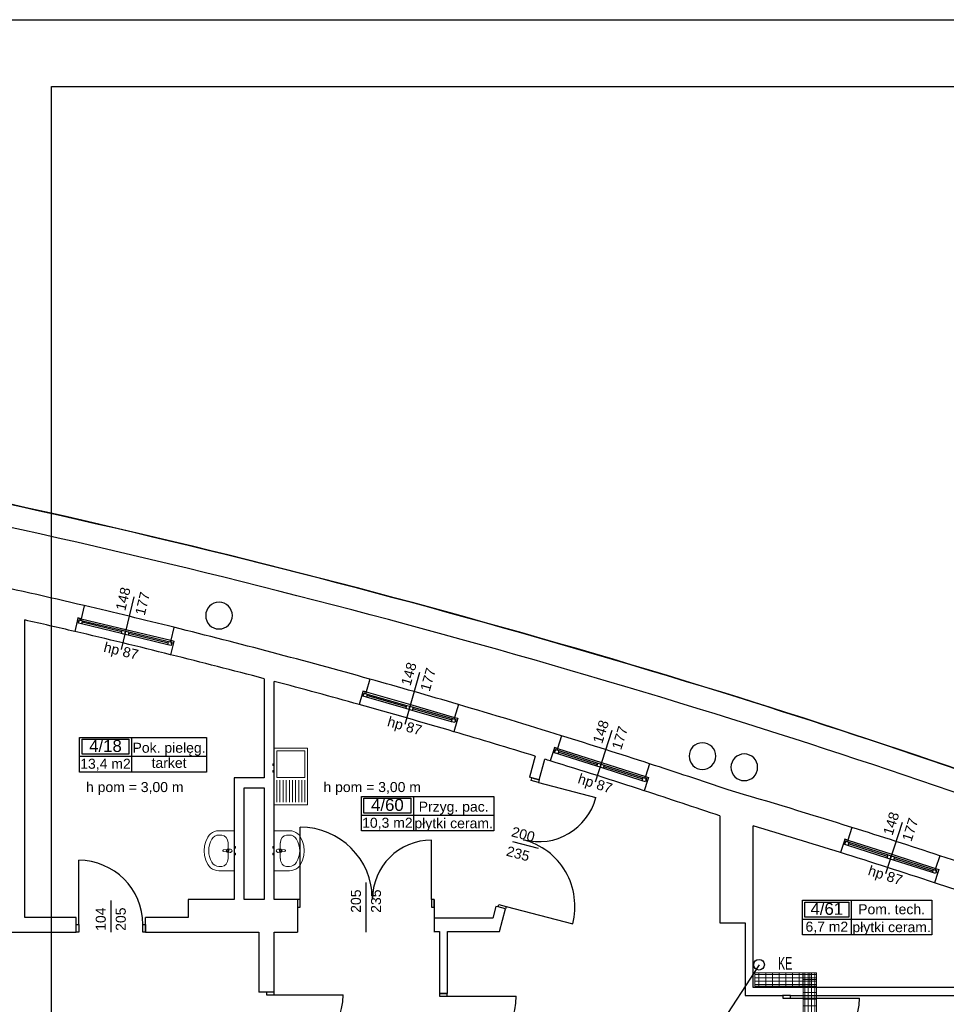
# Model space of a CAD drawing. Header units: millimetres. Extents: x -165365 to -33565, y 7406 to 103342.
# Tile 254 of 256: x -107582 to -93692, y 87222 to 101977. Entities that reach past the tile are written whole.
import ezdxf
from ezdxf.enums import TextEntityAlignment as Align

# ---------------------------------------------------------------- set-up
doc = ezdxf.new("R2010")
doc.units = ezdxf.units.MM
doc.header["$MEASUREMENT"] = 0
doc.layers.add('2DE_PRO_CblfEZ', color=80, linetype='Continuous', lineweight=15)
doc.layers.add('CP_DETAL', color=33, linetype='Continuous', lineweight=9)
for name, color, linetype in [('Drzwi', 252, 'Continuous'), ('ELEK ODGROMÓWKA', 214, 'Continuous'), ('ELEK OPIS', 140, 'Continuous'), ('Obiekt', 252, 'Continuous'), ('Okno', 252, 'Continuous'), ('Strefa', 252, 'Continuous'), ('Strop', 252, 'Continuous'), ('Słup', 252, 'Continuous'), ('Tekst', 252, 'Continuous'), ('Ściana', 252, 'Continuous')]:
    doc.layers.add(name, color=color, linetype=linetype)
doc.styles.add('Arial', font='arial.ttf')
doc.styles.add('CP_ATTR', font='arial.ttf')
doc.styles.add('Times new roman', font='arial.ttf')
pattern_1 = [(90, (-3e-14, -25), (-100, 6e-15), [])]

# ---------------------------------------------------------------- blocks, each defined once
blk = doc.blocks.new('A$C67C5DD2D')
at = {"layer": 'Drzwi', "color": 252}
for p, q in [((65451, 22742), (65461, 22780)), ((65562, 22712), (65451, 22742)), ((65461, 22780), (65572, 22751)), ((65572, 22751), (65461, 22780)), ((65572, 22751), (65562, 22712)), ((65562, 22712), (66421, 22487)), ((61988, 20960), (61988, 22042)), ((63958, 20960), (63958, 21848)), ((58668, 20585), (58668, 21545)), ((61988, 20960), (61948, 20960)), ((61948, 20960), (61948, 20845)), ((61948, 20960), (61948, 20845)), ((61988, 20845), (61988, 20960)), ((63998, 20960), (63958, 20960)), ((63958, 20960), (63958, 20845)), ((63998, 20845), (63998, 20960)), ((63998, 20960), (63998, 20845)), ((61948, 20845), (61988, 20845)), ((63958, 20845), (63998, 20845)), ((64953, 20846), (64963, 20885)), ((65064, 20817), (64953, 20846)), ((65064, 20817), (64953, 20846)), ((64963, 20885), (65074, 20855)), ((65074, 20855), (65064, 20817)), ((65074, 20855), (66073, 20593)), ((58628, 20585), (58668, 20585)), ((58628, 20470), (58628, 20585)), ((58628, 20470), (58628, 20585)), ((58668, 20585), (58668, 20470)), ((59628, 20470), (59628, 20585)), ((59628, 20585), (59668, 20585)), ((59668, 20585), (59668, 20470)), ((59668, 20470), (59668, 20585)), ((58668, 20470), (58628, 20470)), ((59668, 20470), (59628, 20470)), ((61483, 19570), (61483, 19530)), ((61598, 19570), (61483, 19570)), ((61598, 19570), (61483, 19570)), ((61483, 19530), (61598, 19530)), ((61598, 19530), (61598, 19570)), ((61598, 19530), (62630, 19530)), ((64078, 19550), (64078, 19510)), ((64193, 19550), (64078, 19550)), ((64078, 19550), (64193, 19550)), ((64078, 19510), (64193, 19510)), ((64193, 19510), (64193, 19550)), ((64193, 19510), (65225, 19510)), ((69223, 19520), (69223, 19480)), ((69338, 19520), (69223, 19520)), ((69338, 19520), (69223, 19520)), ((69223, 19480), (69338, 19480)), ((69338, 19480), (69338, 19520)), ((69338, 19480), (70370, 19480))]:
    blk.add_line(p, q, dxfattribs=at)
for centre, radius, start, end in [((65562, 22712), 888, 255.2886, 345.2886), ((61988, 20960), 1082, 0, 90), ((63958, 20960), 888, 90, 180), ((65074, 20855), 1032, 345.2886, 75.2886), ((58668, 20585), 960, 0, 90), ((61598, 19530), 1032, 270, 0), ((64193, 19510), 1032, 270, 0), ((69338, 19480), 1032, 270, 0)]:
    blk.add_arc(centre, radius, start, end, dxfattribs=at)
at = {"layer": 'Obiekt', "color": 252}
for p, q in [((59494, 25493), (59304, 24705)), ((63778, 24361), (63555, 23582)), ((66657, 23490), (66411, 22718)), ((71009, 22114), (70761, 21343)), ((65561, 21720), (65173, 21822)), ((62973, 21211), (62973, 20470)), ((59148, 20941), (59148, 20470))]:
    blk.add_line(p, q, dxfattribs=at)
at = {"layer": 'Obiekt', "color": 252, "lineweight": 5}
for p, q in [((61598, 22803), (61598, 23228)), ((61598, 23228), (62098, 23228)), ((61638, 23188), (62058, 23188)), ((61638, 22988), (61638, 23188)), ((62058, 23188), (62058, 22788)), ((62098, 23228), (62098, 22378)), ((61578, 22991), (61598, 22991)), ((61578, 22964), (61578, 22991)), ((61598, 22964), (61578, 22964)), ((61578, 22891), (61598, 22891)), ((61578, 22864), (61578, 22891)), ((61598, 22991), (61598, 22964)), ((61598, 22891), (61598, 22864)), ((61638, 22788), (61638, 22988)), ((61598, 22864), (61578, 22864)), ((61598, 22378), (61598, 22803)), ((62058, 22788), (61638, 22788)), ((61638, 22748), (61638, 22418)), ((61685, 22748), (61685, 22418)), ((61731, 22748), (61731, 22418)), ((61778, 22748), (61778, 22418)), ((61825, 22748), (61825, 22418)), ((61871, 22748), (61871, 22418)), ((61918, 22748), (61918, 22418)), ((61965, 22748), (61965, 22418)), ((62011, 22748), (62011, 22418)), ((62058, 22748), (62058, 22418)), ((62098, 22378), (61598, 22378)), ((60735, 21986), (60769, 21989)), ((60769, 21989), (60998, 21989)), ((60998, 21989), (60998, 21389)), ((61827, 21989), (61598, 21989)), ((61598, 21989), (61598, 21389)), ((61861, 21986), (61827, 21989)), ((60572, 21829), (60602, 21894)), ((60602, 21894), (60621, 21921)), ((60621, 21921), (60645, 21944)), ((60645, 21944), (60672, 21963)), ((60672, 21963), (60703, 21977)), ((60703, 21977), (60735, 21986)), ((60815, 21924), (60769, 21924)), ((61781, 21924), (61827, 21924)), ((61893, 21977), (61861, 21986)), ((61924, 21963), (61893, 21977)), ((61951, 21944), (61924, 21963)), ((61975, 21921), (61951, 21944)), ((61994, 21894), (61975, 21921)), ((62024, 21829), (61994, 21894)), ((60548, 21689), (60554, 21760)), ((60554, 21760), (60572, 21829)), ((60836, 21700), (60889, 21706)), ((60899, 21710), (60941, 21714)), ((60916, 21702), (60901, 21702)), ((60906, 21808), (60906, 21570)), ((60916, 21675), (60916, 21702)), ((60998, 21752), (61018, 21752)), ((60998, 21725), (60998, 21752)), ((61018, 21725), (60998, 21725)), ((61018, 21752), (61018, 21725)), ((61598, 21752), (61578, 21752)), ((61578, 21752), (61578, 21725)), ((61578, 21725), (61598, 21725)), ((61598, 21725), (61598, 21752)), ((61697, 21710), (61655, 21714)), ((61680, 21702), (61695, 21702)), ((61680, 21675), (61680, 21702)), ((61690, 21808), (61690, 21570)), ((61760, 21700), (61707, 21706)), ((62042, 21760), (62024, 21829)), ((62048, 21689), (62042, 21760)), ((60554, 21618), (60548, 21689)), ((60572, 21549), (60554, 21618)), ((60602, 21484), (60572, 21549)), ((60889, 21671), (60836, 21678)), ((60941, 21664), (60899, 21668)), ((60901, 21675), (60916, 21675)), ((60998, 21652), (61018, 21652)), ((60998, 21625), (60998, 21652)), ((61018, 21625), (60998, 21625)), ((61018, 21652), (61018, 21625)), ((61598, 21652), (61578, 21652)), ((61578, 21652), (61578, 21625)), ((61578, 21625), (61598, 21625)), ((61598, 21625), (61598, 21652)), ((61655, 21664), (61697, 21668)), ((61695, 21675), (61680, 21675)), ((61707, 21671), (61760, 21678)), ((61994, 21484), (62024, 21549)), ((62024, 21549), (62042, 21618)), ((62042, 21618), (62048, 21689)), ((60621, 21457), (60602, 21484)), ((60645, 21433), (60621, 21457)), ((60672, 21414), (60645, 21433)), ((60703, 21400), (60672, 21414)), ((60735, 21392), (60703, 21400)), ((60815, 21454), (60769, 21454)), ((61781, 21454), (61827, 21454)), ((61861, 21392), (61893, 21400)), ((61893, 21400), (61924, 21414)), ((61924, 21414), (61951, 21433)), ((61951, 21433), (61975, 21457)), ((61975, 21457), (61994, 21484)), ((60769, 21389), (60735, 21392)), ((60998, 21389), (60769, 21389)), ((61598, 21389), (61827, 21389)), ((61827, 21389), (61861, 21392))]:
    blk.add_line(p, q, dxfattribs=at)
for centre, radius, start, end in [((60838, 21689), 11.2, 97.1389, 262.8611), ((60901, 21689), 21.1, 122.771, 237.229), ((60901, 21689), 13.6, 90, 270), ((60901, 21689), 21.1, 95.1696, 122.771), ((60941, 21689), 25, 270, 90), ((61655, 21689), 25, 90, 270), ((61695, 21689), 13.6, 270, 90), ((61695, 21689), 21.1, 57.229, 84.8304), ((61695, 21689), 21.1, 302.771, 57.229), ((61758, 21689), 11.2, 277.1389, 82.8611), ((60901, 21689), 21.1, 237.229, 264.8304), ((61695, 21689), 21.1, 275.1696, 302.771)]:
    blk.add_arc(centre, radius, start, end, dxfattribs=at)
for centre, major_axis, ratio, start_param, end_param in [((60998, 21689), (382, 0), 0.956522, 2.644618, 3.638567), ((60769, 21808), (121, 0), 0.956522, 1.570796, 2.644618), ((60815, 21807), (0, 116), 0.783646, 4.712389, 6.283185), ((61781, 21807), (0, 116), 0.783646, 0, 1.570796), ((61827, 21808), (121, 0), 0.956522, 0.496975, 1.570796), ((61598, 21689), (382, 0), 0.956522, 5.78621, 6.78016), ((60815, 21570), (0, 116), 0.783646, 3.141593, 4.712389), ((61781, 21570), (0, 116), 0.783646, 1.570796, 3.141593), ((60769, 21570), (121, 0), 0.956522, 3.638567, 4.712389), ((61827, 21570), (121, 0), 0.956522, 4.712389, 5.78621)]:
    blk.add_ellipse(centre, major_axis=major_axis, ratio=ratio, start_param=start_param, end_param=end_param, dxfattribs=at)
for p in [(60836, 21700), (60899, 21710), (61697, 21710), (61760, 21700), (60889, 21671), (60941, 21664), (61655, 21664), (61707, 21671)]:
    blk.add_point(p, dxfattribs=at)
at = {"layer": 'Okno', "color": 252}
for p, q in [((58657, 25178), (58645, 25130)), ((58656, 25178), (58645, 25130)), ((58669, 25124), (58645, 25130)), ((58656, 25178), (58705, 25166)), ((58705, 25166), (58656, 25178)), ((58663, 25099), (58675, 25148)), ((58712, 25088), (58663, 25099)), ((58675, 25148), (58669, 25124)), ((58699, 25142), (58675, 25148)), ((58675, 25148), (58724, 25136)), ((58705, 25166), (58699, 25142)), ((58705, 25166), (59376, 25004)), ((58724, 25136), (58712, 25088)), ((59310, 24943), (58712, 25088)), ((59310, 24943), (58712, 25088)), ((59316, 24967), (58718, 25112)), ((58724, 25136), (59321, 24992)), ((59310, 24943), (59321, 24992)), ((59358, 24931), (59310, 24943)), ((59321, 24992), (59370, 24980)), ((59358, 24931), (59370, 24980)), ((59370, 24980), (59358, 24931)), ((59370, 24980), (59419, 24968)), ((59376, 25004), (60047, 24842)), ((59419, 24968), (59407, 24920)), ((60010, 24799), (59413, 24944)), ((59419, 24968), (60016, 24824)), ((59407, 24920), (59358, 24931)), ((60005, 24775), (59407, 24920)), ((60005, 24775), (59407, 24920)), ((60005, 24775), (60016, 24824)), ((60016, 24824), (60065, 24812)), ((60041, 24818), (60047, 24842)), ((60065, 24812), (60041, 24818)), ((60047, 24842), (60095, 24830)), ((60047, 24842), (60095, 24830)), ((60065, 24812), (60053, 24763)), ((60059, 24788), (60065, 24812)), ((60095, 24830), (60083, 24782)), ((60095, 24830), (60083, 24782)), ((60053, 24763), (60005, 24775)), ((60083, 24782), (60059, 24788)), ((62928, 24082), (62915, 24034)), ((62928, 24082), (62915, 24034)), ((62928, 24082), (62976, 24068)), ((62976, 24068), (62928, 24082)), ((62976, 24068), (62970, 24044)), ((62976, 24068), (63640, 23878)), ((62939, 24027), (62915, 24034)), ((62932, 24003), (62946, 24051)), ((62980, 23989), (62932, 24003)), ((62946, 24051), (62939, 24027)), ((62970, 24044), (62946, 24051)), ((62946, 24051), (62994, 24037)), ((62994, 24037), (62980, 23989)), ((63571, 23819), (62980, 23989)), ((63571, 23819), (62980, 23989)), ((63578, 23843), (62987, 24013)), ((62994, 24037), (63585, 23867)), ((63571, 23819), (63585, 23867)), ((63619, 23805), (63571, 23819)), ((63585, 23867), (63633, 23854)), ((63619, 23805), (63633, 23854)), ((63633, 23854), (63619, 23805)), ((63667, 23792), (63619, 23805)), ((63633, 23854), (63681, 23840)), ((63640, 23878), (64303, 23687)), ((63681, 23840), (63667, 23792)), ((64258, 23622), (63667, 23792)), ((64258, 23622), (63667, 23792)), ((64265, 23646), (63674, 23816)), ((63681, 23840), (64272, 23670)), ((64258, 23622), (64272, 23670)), ((64306, 23608), (64258, 23622)), ((64272, 23670), (64320, 23656)), ((64296, 23663), (64303, 23687)), ((64320, 23656), (64296, 23663)), ((64303, 23687), (64351, 23673)), ((64303, 23687), (64351, 23673)), ((64320, 23656), (64306, 23608)), ((64313, 23632), (64320, 23656)), ((64337, 23625), (64313, 23632)), ((64351, 23673), (64337, 23625)), ((64351, 23673), (64337, 23625)), ((65799, 23235), (65784, 23188)), ((65799, 23235), (65784, 23188)), ((65808, 23180), (65784, 23188)), ((65799, 23235), (65847, 23220)), ((65846, 23220), (65799, 23235)), ((65800, 23156), (65816, 23204)), ((65816, 23204), (65808, 23180)), ((65839, 23196), (65816, 23204)), ((65816, 23204), (65863, 23189)), ((65847, 23220), (65839, 23196)), ((65847, 23220), (66504, 23011)), ((65863, 23189), (65848, 23141)), ((65863, 23189), (66449, 23002)), ((65848, 23141), (65800, 23156)), ((66434, 22955), (65848, 23141)), ((66434, 22955), (65848, 23141)), ((66442, 22978), (65856, 23165)), ((66434, 22955), (66449, 23002)), ((66482, 22939), (66434, 22955)), ((66449, 23002), (66497, 22987)), ((66482, 22939), (66497, 22987)), ((66497, 22987), (66482, 22939)), ((66529, 22924), (66482, 22939)), ((66497, 22987), (66544, 22972)), ((66504, 23011), (67162, 22802)), ((66544, 22972), (66529, 22924)), ((67115, 22738), (66529, 22924)), ((67115, 22738), (66529, 22924)), ((67123, 22762), (66537, 22948)), ((66544, 22972), (67131, 22785)), ((67115, 22738), (67131, 22785)), ((67163, 22723), (67115, 22738)), ((67131, 22785), (67178, 22770)), ((67154, 22778), (67162, 22802)), ((67178, 22770), (67154, 22778)), ((67162, 22802), (67210, 22786)), ((67162, 22801), (67210, 22786)), ((67178, 22770), (67163, 22723)), ((67171, 22746), (67178, 22770)), ((67194, 22739), (67171, 22746)), ((67210, 22786), (67194, 22739)), ((67210, 22786), (67194, 22739)), ((70151, 21862), (70135, 21814)), ((70150, 21862), (70135, 21814)), ((70150, 21862), (70198, 21846)), ((70198, 21847), (70150, 21862)), ((70198, 21846), (70191, 21823)), ((70198, 21846), (70855, 21635)), ((70159, 21806), (70135, 21814)), ((70151, 21783), (70167, 21830)), ((70199, 21767), (70151, 21783)), ((70167, 21830), (70159, 21806)), ((70191, 21823), (70167, 21830)), ((70167, 21830), (70214, 21815)), ((70214, 21815), (70199, 21767)), ((70785, 21579), (70199, 21767)), ((70785, 21579), (70199, 21767)), ((70792, 21603), (70207, 21791)), ((70214, 21815), (70800, 21627)), ((70785, 21579), (70800, 21627)), ((70832, 21564), (70785, 21579)), ((70800, 21627), (70847, 21611)), ((70832, 21564), (70847, 21611)), ((70847, 21611), (70832, 21564)), ((70880, 21549), (70832, 21564)), ((70847, 21611), (70895, 21596)), ((70855, 21635), (71512, 21424)), ((70895, 21596), (70880, 21549)), ((71465, 21360), (70880, 21549)), ((71465, 21360), (70880, 21549)), ((71473, 21384), (70887, 21572)), ((70895, 21596), (71481, 21408)), ((71465, 21360), (71481, 21408)), ((71481, 21408), (71528, 21393)), ((71504, 21400), (71512, 21424)), ((71528, 21393), (71504, 21400)), ((71512, 21424), (71560, 21409)), ((71512, 21424), (71560, 21409)), ((71560, 21409), (71544, 21361)), ((71560, 21409), (71544, 21361)), ((71513, 21345), (71465, 21360)), ((71528, 21393), (71513, 21345)), ((71521, 21369), (71528, 21393)), ((71544, 21361), (71521, 21369))]:
    blk.add_line(p, q, dxfattribs=at)
for centre, radius, start, end in [((34833, -76510), 104642, 76.02959, 76.78714), ((34833, -76510), 104232, 76.00221, 76.81452), ((34833, -76510), 104642, 73.60998, 74.36753), ((34833, -76510), 104232, 73.5826, 74.39491), ((34833, -76510), 104642, 71.96797, 72.72553), ((34833, -76510), 104232, 71.9406, 72.7529), ((40037, -74209), 100880, 71.78221, 72.56809), ((40037, -74209), 100470, 71.75381, 72.59648)]:
    blk.add_arc(centre, radius, start, end, dxfattribs=at)
at = {"layer": 'Strefa', "color": 252}
for p, q in [((58680, 23387), (60585, 23387)), ((58680, 22868), (58680, 23387)), ((58718, 23361), (59420, 23361)), ((58718, 23135), (58718, 23361)), ((59420, 23361), (59420, 23135)), ((59459, 23387), (59459, 22868)), ((60585, 23387), (60585, 22868)), ((58680, 23104), (60585, 23104)), ((59420, 23135), (58718, 23135)), ((60585, 22868), (58680, 22868)), ((62905, 22503), (64892, 22503)), ((62905, 21985), (62905, 22503)), ((62944, 22477), (63645, 22477)), ((62944, 22251), (62944, 22477)), ((63645, 22477), (63645, 22251)), ((63684, 22503), (63684, 21985)), ((64892, 22503), (64892, 21985)), ((62905, 22220), (64892, 22220)), ((63645, 22251), (62944, 22251)), ((64892, 21985), (62905, 21985)), ((69515, 20946), (71457, 20946)), ((69515, 20428), (69515, 20946)), ((69551, 20920), (70212, 20920)), ((69551, 20694), (69551, 20920)), ((70212, 20920), (70212, 20694)), ((70249, 20946), (70249, 20428)), ((71457, 20946), (71457, 20428)), ((69515, 20663), (71457, 20663)), ((70212, 20694), (69551, 20694)), ((71457, 20428), (69515, 20428))]:
    blk.add_line(p, q, dxfattribs=at)
at = {"layer": 'Strop', "flags": 128}
blk.add_lwpolyline([(39649, 29445, -0.017918), (47227, 28726, -0.007769), (50493, 28246), (50493, 28246, -0.034913), (68308, 24063, -0.031398), (82277, 18750, -0.003589), (83855, 18009, -0.015549), (90302, 14552, -0.016829), (97898, 9845), (97898, 6106), (90648, 6106), (90648, 1410), (68928, 1410), (68928, 0), (25198, 0)], format="xyb", dxfattribs=at)
at = {"layer": 'Słup', "color": 252}
for p, q in [((68278, 22210), (68278, 20610)), ((60308, 20960), (60308, 20690)), ((60998, 20960), (60308, 20960)), ((68278, 20610), (68658, 20610))]:
    blk.add_line(p, q, dxfattribs=at)
for centre, start, end in [((60771, 25212), 0, 180), ((60771, 25212), 180, 0), ((68017, 23107), 0, 180), ((68017, 23107), 180, 0), ((68645, 22939), 0, 180), ((68645, 22939), 180, 0)]:
    blk.add_arc(centre, 200, start, end, dxfattribs=at)
at = {"layer": 'Ściana', "color": 252}
for p, q in [((58751, 25361), (58705, 25166)), ((58645, 25130), (58608, 24974)), ((58656, 25178), (58645, 25130)), ((58705, 25166), (58656, 25178)), ((60095, 25036), (60047, 24842)), ((60047, 24842), (60095, 24830)), ((60095, 24830), (60083, 24782)), ((60083, 24782), (60045, 24626)), ((63030, 24261), (62976, 24068)), ((62928, 24082), (62915, 24034)), ((62976, 24068), (62928, 24082)), ((62915, 24034), (62872, 23879)), ((64360, 23879), (64303, 23687)), ((64337, 23625), (64292, 23472)), ((64303, 23687), (64351, 23673)), ((64351, 23673), (64337, 23625)), ((65906, 23412), (65846, 23220)), ((65784, 23188), (65737, 23035)), ((65799, 23235), (65784, 23188)), ((65846, 23220), (65799, 23235)), ((67224, 22992), (67162, 22801)), ((65461, 22780), (65427, 22789)), ((65572, 22751), (65461, 22780)), ((67194, 22739), (67145, 22587)), ((67162, 22801), (67210, 22786)), ((67210, 22786), (67194, 22739)), ((70258, 22038), (70198, 21847)), ((70150, 21862), (70135, 21814)), ((70198, 21847), (70150, 21862)), ((70135, 21814), (70087, 21661)), ((71575, 21614), (71512, 21424)), ((71512, 21424), (71560, 21409)), ((71560, 21409), (71544, 21361)), ((71544, 21361), (71494, 21209)), ((61948, 20960), (61948, 20845)), ((63998, 20960), (63998, 20845)), ((61948, 20845), (61948, 20470)), ((63998, 20845), (63998, 20470)), ((64953, 20846), (64919, 20855)), ((65064, 20817), (64953, 20846)), ((58628, 20585), (58628, 20690)), ((59668, 20585), (59668, 20690)), ((58628, 20470), (58628, 20585)), ((59668, 20470), (59668, 20585)), ((61483, 19570), (61368, 19570)), ((61598, 19570), (61483, 19570)), ((64078, 19550), (64193, 19550)), ((64193, 19550), (64198, 19550)), ((69223, 19520), (69218, 19520)), ((69338, 19520), (69223, 19520))]:
    blk.add_line(p, q, dxfattribs=at)
at = {"layer": 'Ściana', "color": 252, "flags": 128}
for points in [[(57858, 20690), (57858, 25147)], [(61448, 24266), (61448, 22780)], [(61598, 20960), (61598, 24227)], [(65510, 23105), (65427, 22789)], [(65572, 22751), (65653, 23061)], [(60998, 22780), (60998, 20960)], [(61448, 22780), (60998, 22780)], [(61148, 20960), (61148, 22630)], [(61148, 22630), (61448, 22630)], [(61448, 22630), (61448, 20960)], [(68778, 20610), (68778, 22062)], [(61448, 20960), (61148, 20960)], [(61948, 20960), (61598, 20960)], [(64919, 20855), (64873, 20680)], [(64976, 20480), (65064, 20817)], [(58628, 20690), (57858, 20690)], [(60308, 20690), (59668, 20690)], [(64873, 20680), (63998, 20680)], [(63998, 20680), (63998, 20480)], [(68658, 20610), (68658, 19520)], [(68778, 19640), (68778, 20610)], [(56668, 20470), (58628, 20470)], [(59668, 20470), (61148, 20470)], [(61148, 20470), (61368, 20470)], [(61368, 20470), (61368, 19570)], [(61598, 19570), (61598, 20470)], [(61598, 20470), (61948, 20470)], [(63998, 20480), (64078, 20480)], [(64078, 20480), (64078, 19550)], [(64198, 20480), (64976, 20480)], [(64198, 19550), (64198, 20480)], [(71954, 19640), (68778, 19640)], [(68658, 19520), (69218, 19520)], [(69338, 19520), (72018, 19520)]]:
    blk.add_lwpolyline(points, dxfattribs=at)
at = {"layer": 'Ściana', "color": 252}
for centre, radius, start, end in [((29482, -101260), 131200, 72.78657, 80.72276), ((29482, -101260), 130860, 72.78659, 80.72276), ((34833, -76510), 104642, 76.78714, 77.70318), ((34833, -76510), 104232, 76.81452, 77.23779), ((34833, -76510), 104642, 74.36753, 76.02959), ((34833, -76510), 104232, 75.20581, 76.00221), ((34833, -76510), 104232, 74.39491, 75.12051), ((33029, -89706), 119114, 64.91503, 72.77146), ((34833, -76510), 104642, 72.72553, 73.60998), ((33029, -89706), 118774, 65.11518, 72.77144), ((34833, -76510), 104232, 72.88333, 73.5826), ((34833, -76510), 104232, 72.7529, 72.8008), ((34833, -76510), 104642, 71.28886, 71.96797), ((34833, -76510), 104232, 71.28417, 71.9406), ((40037, -74209), 100880, 72.56809, 73.66992), ((40037, -74209), 100470, 72.59648, 73.37744), ((40037, -74209), 100880, 70.87344, 71.78221), ((40037, -74209), 100470, 71.0075, 71.75381)]:
    blk.add_arc(centre, radius, start, end, dxfattribs=at)
at = {"layer": 'Obiekt', "color": 252, "char_height": 150, "attachment_point": 7, "style": 'Arial'}
for s, insert, rotation in [('\\A1;{\\fArial|b0|i0|c238|p38;148}', (59367, 25275), 76.4084), ('\\A1;{\\fArial|b0|i0|c238|p38;177}', (59656, 25205), 76.4084), ('\\A1;{\\fArial|b0|i0|c238|p38;hp 87}', (59021, 24629), 346.4084), ('\\A1;{\\fArial|b0|i0|c238|p38;148}', (63642, 24149), 73.9888), ('\\A1;{\\fArial|b0|i0|c238|p38;177}', (63928, 24066), 73.9888), ('\\A1;{\\fArial|b0|i0|c238|p38;hp 87}', (63270, 23517), 343.9888), ('\\A1;{\\fArial|b0|i0|c238|p38;148}', (66515, 23282), 72.3468), ('\\A1;{\\fArial|b0|i0|c238|p38;177}', (66798, 23191), 72.3468), ('\\A1;{\\fArial|b0|i0|c238|p38;hp 87}', (66124, 22662), 342.3468), ('\\A1;{\\fArial|b0|i0|c238|p38;148}', (70866, 21906), 72.1751), ('\\A1;{\\fArial|b0|i0|c238|p38;177}', (71149, 21815), 72.1751), ('\\A1;{\\fArial|b0|i0|c238|p38;200}', (65142, 21905), 345.2886), ('\\A1;{\\fArial|b0|i0|c238|p38;235}', (65065, 21615), 345.2886), ('\\A1;{\\fArial|b0|i0|c238|p38;hp 87}', (70474, 21287), 342.1751), ('\\A1;{\\fArial|b0|i0|c238|p38;205}', (62900, 20758), 90), ('\\A1;{\\fArial|b0|i0|c238|p38;235}', (63201, 20758), 90), ('\\A1;{\\fArial|b0|i0|c238|p38;104}', (59075, 20488), 90), ('\\A1;{\\fArial|b0|i0|c238|p38;205}', (59375, 20488), 90)]:
    blk.add_mtext(s, dxfattribs=dict(at, insert=insert, rotation=rotation))
at = {"layer": 'Strefa', "color": 252, "style": 'Arial'}
for s, height, p in [('4/18', 180, (59069, 23259)), ('Pok. pielęg.', 150, (60022, 23232)), ('13,4 m2', 150, (59069, 22992)), ('tarket', 150, (60022, 23005)), ('4/60', 180, (63295, 22375)), ('Przyg. pac.', 150, (64288, 22349)), ('10,3 m2', 150, (63295, 22108)), ('płytki ceram.', 150, (64288, 22101)), ('4/61', 180, (69882, 20818)), ('Pom. tech.', 150, (70853, 20812)), ('6,7 m2', 150, (69882, 20551)), ('płytki ceram.', 150, (70853, 20544))]:
    blk.add_text(s, height=height, dxfattribs=at).set_placement(p, align=Align.MIDDLE_CENTER)
at = {"layer": 'Tekst', "color": 252, "char_height": 150, "attachment_point": 2, "style": 'Times new roman'}
for insert in [(59508, 22718), (63067, 22718)]:
    blk.add_mtext('\\A1;{\\fArial|b0|i0|c0|p38;h pom = 3,00 m}', dxfattribs=dict(at, insert=insert))
blk = doc.blocks.new('2dcblcf_seg_200kp1')
for p, q in [((0, 0), (0, 200)), ((0, 200), (200, 200)), ((200, 0), (200, 200)), ((0, 0), (200, 0))]:
    blk.add_line(p, q)
at = {"layer": 'CP_DETAL'}
for p, q in [((200, 175), (0, 175)), ((100, 0), (100, 200)), ((200, 125), (0, 125)), ((0, 75), (200, 75)), ((200, 25), (0, 25))]:
    blk.add_line(p, q, dxfattribs=at)
blk = doc.blocks.new('2dcblcf_seg_200kp2')
for p, q in [((0, 0), (0, 200)), ((0, 200), (200, 200)), ((200, 0), (200, 200)), ((0, 0), (200, 0))]:
    blk.add_line(p, q)
at = {"layer": 'CP_DETAL'}
for p, q in [((200, 175), (0, 175)), ((100, 0), (100, 200)), ((200, 125), (0, 125)), ((0, 75), (200, 75)), ((200, 25), (0, 25))]:
    blk.add_line(p, q, dxfattribs=at)
blk = doc.blocks.new('2dcblf_korcf54_koll_b200_h054_r280_w090_l400_ov7xv5')
blk.add_blockref('2dcblcf_seg_200kp1', (0, -100))
at = {"rotation": 90}
blk.add_blockref('2dcblcf_seg_200kp2', (200, -100), dxfattribs=at)
at = {"linetype": 'ByBlock', "style": 'CP_ATTR', "flags": 9}
for tag in ['COUPLERS', 'NAME', 'COVER', 'DIVIDER', 'WEIGHT', 'OTHER', 'MOUNTINGS', 'MOUNTDIST', 'PRODUCER', 'ORDER-NO', 'GROUP', 'NUMBER']:
    blk.add_attdef(tag, text='', height=0.00005, dxfattribs=at).set_placement((0, 0), align=Align.MIDDLE_LEFT)
blk = doc.blocks.new('2dcblf_korcf54v_b200_h054_fpsm2t9')
at = {"layer": 'CP_DETAL'}
h = blk.add_hatch(dxfattribs=at)
h.set_pattern_fill('_USER', color=256, scale=100, angle=90, style=0, pattern_type=0)
h.set_pattern_definition(pattern_1)
h.paths.add_polyline_path([(0, 100), (724, 100), (724, -100), (0, -100)])
for p, q in [((0, -100), (0, 100)), ((0, 100), (724, 100)), ((724, -100), (724, 100)), ((0, -100), (724, -100))]:
    blk.add_line(p, q)
for p, q in [((724, 75), (0, 75)), ((724, 25), (0, 25)), ((0, -25), (724, -25)), ((724, -75), (0, -75))]:
    blk.add_line(p, q, dxfattribs=at)
at = {"linetype": 'ByBlock', "style": 'CP_ATTR', "flags": 9}
for tag in ['NAME', 'NUMBER', 'GROUP', 'ORDER-NO', 'PRODUCER', 'COUPLERS', 'MOUNTDIST', 'MOUNTINGS', 'OTHER', 'WEIGHT', 'DIVIDER', 'COVER']:
    blk.add_attdef(tag, text='', height=0.00005, dxfattribs=at).set_placement((0, 0), align=Align.MIDDLE_LEFT)
blk = doc.blocks.new('2dcblf_korcf54v_b200_h054_5rov7nf')
at = {"layer": 'CP_DETAL'}
h = blk.add_hatch(dxfattribs=at)
h.set_pattern_fill('_USER', color=256, scale=100, angle=90, style=0, pattern_type=0)
h.set_pattern_definition(pattern_1)
h.paths.add_polyline_path([(0, 100), (1856, 100), (1856, -100), (0, -100)])
for p, q in [((0, -100), (0, 100)), ((0, 100), (1856, 100)), ((1856, -100), (1856, 100)), ((0, -100), (1856, -100))]:
    blk.add_line(p, q)
for p, q in [((1856, 75), (0, 75)), ((1856, 25), (0, 25)), ((0, -25), (1856, -25)), ((1856, -75), (0, -75))]:
    blk.add_line(p, q, dxfattribs=at)
at = {"linetype": 'ByBlock', "style": 'CP_ATTR', "flags": 9}
for tag in ['NAME', 'NUMBER', 'GROUP', 'ORDER-NO', 'PRODUCER', 'COUPLERS', 'MOUNTDIST', 'MOUNTINGS', 'OTHER', 'WEIGHT', 'DIVIDER', 'COVER']:
    blk.add_attdef(tag, text='', height=0.00005, dxfattribs=at).set_placement((0, 0), align=Align.MIDDLE_LEFT)

msp = doc.modelspace()

# ---------------------------------------------------------------- block references
msp.add_blockref('A$C67C5DD2D', (-165365.15013, 67834.47819))

# ---------------------------------------------------------------- next in the draw order: linework, layer by layer
msp.add_lwpolyline([(-108904.5, 59977.30806), (-108904.5, 101977.30806), (-48904.5, 101977.30806), (-48904.5, 59977.30806)], close=True)
at = {"layer": 'ELEK ODGROMÓWKA', "color": 240}
msp.add_line((-96499.1356, 87815.22822), (-97742.70014, 85892.1608), dxfattribs=at)
msp.add_circle((-96499.1356, 87815.22822), 80, dxfattribs=at)
at = {"layer": 'ELEK OPIS'}
msp.add_lwpolyline([(-107104.5, 60977.30806), (-107104.5, 100977.30806), (-49904.5, 100977.30806), (-49904.5, 60977.30806)], close=True, dxfattribs=at)

# ---------------------------------------------------------------- next in the draw order: block references
at = {"layer": '2DE_PRO_CblfEZ'}
msp.add_blockref('2dcblf_korcf54v_b200_h054_fpsm2t9', (-96564.64722, 87591.7992), dxfattribs=at)
at = {"layer": '2DE_PRO_CblfEZ', "yscale": -1}
msp.add_blockref('2dcblf_korcf54_koll_b200_h054_r280_w090_l400_ov7xv5', (-95840.29888, 87591.7992), dxfattribs=at)
at = {"layer": '2DE_PRO_CblfEZ', "rotation": 270}
msp.add_blockref('2dcblf_korcf54v_b200_h054_5rov7nf', (-95740.29888, 87491.7992), dxfattribs=at)

# ---------------------------------------------------------------- next in the draw order: texts
at = {"layer": '2DE_PRO_CblfEZ', "style": 'Arial', "width": 0.6}
msp.add_text('KE', height=192.456, dxfattribs=at).set_placement((-96214.15249, 87739.22037))

doc.saveas('drawing.dxf')
